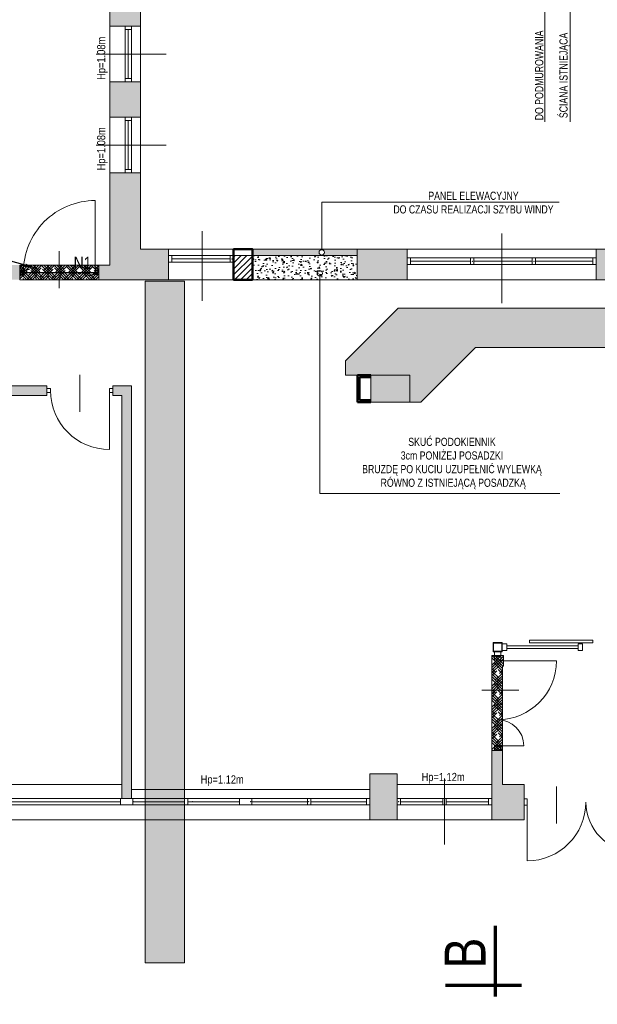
# Model space of a CAD drawing. Header units: millimetres. Extents: x 27795 to 53212, y -33906 to 41185.
# Tile 6 of 12: x 50746 to 51630, y -11858 to -10352. Entities that reach past the tile are written whole.
import ezdxf
from ezdxf import colors
from ezdxf.entities.mleader import LeaderData, LeaderLine
from ezdxf.math import Vec2, Vec3

# ---------------------------------------------------------------- set-up
doc = ezdxf.new("R2010")
doc.units = ezdxf.units.MM
doc.layers.get('0').update_dxf_attribs({"lineweight": 18})
doc.layers.get('Defpoints').update_dxf_attribs({"lineweight": 18})
for name, color, linetype, lineweight in [('BA_drz', 7, 'Continuous', 18), ('BA_txs', 2, 'Continuous', 18), ('Cienka', 7, 'Continuous', 18), ('PG_WIDOKOWE_CIENKIE', 1, 'Continuous', 18), ('PG_ŚCIANY_DZIAŁOWE', 3, 'Continuous', 18), ('Przemek_okna', 7, 'Continuous', 18), ('WYBURZENIA', 160, 'Continuous', 30)]:
    doc.layers.add(name, color=color, linetype=linetype, lineweight=lineweight)
doc.styles.add('BIKTS', font='bikromsw.shx', dxfattribs={"width": 0.85})
doc.styles.add('BIKWYM', font='BIKROMSW.SHX', dxfattribs={"width": 0.8})
doc.styles.get("Standard").update_dxf_attribs({"font": 'arial.ttf'})
pattern_1 = [(45, (48897.756, -11743.978), (6.061673, 10.102788), [45.72, -22.86]), (135, (48897.756, -11743.978), (6.061673, -10.102788), [45.72, -22.86])]

# ---------------------------------------------------------------- blocks, each defined once
blk = doc.blocks.new('jamb')
blk.add_lwpolyline([(-0.5, -0.5), (-0.5, 0.5), (0.5, 0.5), (0.5, -0.5)], close=True)
blk = doc.blocks.new('dr1h901')
at = {"color": 0}
blk.add_line((-0.5, 0), (-0.5, 1), dxfattribs=at)
blk.add_line((0, 0.362), (0, -0.266))
blk.add_arc((-0.5, 0), 1, 0, 90, dxfattribs=at)
blk = doc.blocks.new('A$C5416600d')
at = {"lineweight": 20}
for points in [[(0, 14), (14, 14), (14, 0), (0, 0)], [(0.8, 13.2), (13.2, 13.2), (13.2, 0.8), (0.8, 0.8)]]:
    blk.add_lwpolyline(points, close=True, dxfattribs=at)
blk = doc.blocks.new('A$C134dd6f3')
at = {"extrusion": (0, 0, -1)}
blk.add_line((55, 77.4), (55, 133.9), dxfattribs=at)
at = {"color": 0, "extrusion": (0, 0, -1)}
blk.add_line((0, 110), (0, 0), dxfattribs=at)
at = {"color": 0}
blk.add_arc((0, 110), 110, 270, 0, dxfattribs=at)
blk = doc.blocks.new('A$Cbebb417c')
at = {"true_color": 0xffffff}
h = blk.add_hatch(color=7, dxfattribs=at)
h.dxf.hatch_style = 1
h.paths.add_polyline_path([(0, 4200), (0, 0), (2970, 0), (2970, 4200)])
h.paths.add_polyline_path([(300, 100), (300, 4100), (2870, 4100), (2870, 100)], flags=16)

msp = doc.modelspace()

# ---------------------------------------------------------------- hatches: boundary and pattern name
at = {"true_color": 0x636466, "transparency": 33554610}
h = msp.add_hatch(dxfattribs=at)
h.set_pattern_fill('AR-CONC', color=251, scale=0.1)
h.paths.add_polyline_path([(51302.79, -9708.36), (51302.79, -9569.36), (51398.17, -9473.99), (51251.94, -9327.76), (51224.54, -9300.36), (51309.4, -9300.36), (51473.1, -9464.07), (52772.23, -9464.07), (52772.23, -9524.07), (52154.78, -9524.07), (52095.89, -9582.96), (52043.72, -9582.96), (52043.72, -9550.28), (52069.93, -9524.07), (51992.25, -9524.07), (51941.78, -9574.54), (51941.78, -9583.12), (51901.59, -9583.12), (51828.9, -9583.12), (51828.9, -10531.48), (52199.78, -10902.36), (52114.92, -10902.36), (52112.09, -10899.53), (52112.09, -10883.86), (52096.42, -10883.86), (51828.9, -10616.33), (51828.9, -10837.09), (51942.09, -10837.09), (51942.09, -10895.86), (51866.59, -10895.86), (51866.59, -10936.86), (51839.36, -10936.86), (51755.94, -10853.44), (51443.39, -10853.44), (51359.97, -10936.86), (51343.09, -10936.86), (51343.09, -10895.86), (51244.72, -10895.86), (51244.72, -10873.64), (51324.93, -10793.44), (51768.9, -10793.44), (51768.9, -9549.68), (51794.51, -9524.07), (51432.94, -9524.07), (51362.79, -9594.22), (51362.79, -9708.36)])
h = msp.add_hatch(dxfattribs=at)
h.set_pattern_fill('AR-CONC', color=251, scale=0.1)
h.set_pattern_definition([(50, (48897.756, -11743.978), (18.21847, -1.59391), [1.905, -20.955]), (355, (48897.756, -11743.978), (-3.52434, 19.10568), [1.524, -16.76406]), (100.45144, (48899.274, -11744.11), (14.69412, 17.51178), [1.619, -17.80902]), (46.1842, (48897.756, -11738.898), (27.1079, -4.20423), [2.8575, -31.4325]), (96.6356, (48900.015, -11739.248), (23.7404, 24.7426), [2.4285, -26.71356]), (351.1842, (48897.756, -11738.898), (23.7404, 24.7426), [2.286, -25.14597]), (21, (48900.296, -11740.168), (15.16144, -10.22652), [1.905, -20.955]), (326, (48900.296, -11740.168), (6.1802, 18.4188), [1.524, -16.764]), (71.45144, (48901.56, -11741.02), (21.34164, 8.19228), [1.619, -17.809]), (37.5, (48897.756, -11743.978), (0.30886, 8.455504), [0, -16.5608, 0, -17.018, 0, -16.8275]), (7.5, (48897.756, -11743.978), (6.681966, 10.018057), [0, -9.7028, 0, -16.1798, 0, -6.4135]), (327.5, (48892.092, -11743.978), (13.55906, -0.572874), [0, -6.35, 0, -19.812, 0, -26.289]), (317.5, (48889.552, -11743.978), (14.81292, 2.54265), [0, -8.255, 0, -13.1572, 0, -18.669])])
h.paths.add_polyline_path([(51102.09, -10712.86), (51262.59, -10712.86), (51262.59, -10749.86), (51102.09, -10749.86)])
h = msp.add_hatch(dxfattribs=at)
h.set_pattern_fill('AR-CONC', color=251, scale=0.1)
h.paths.add_polyline_path([(50937.87, -11794.99), (50997.87, -11794.99), (50997.87, -10751.69), (50937.87, -10751.69)])
at = {"layer": 'PG_WIDOKOWE_CIENKIE', "lineweight": 18}
h = msp.add_hatch(dxfattribs=at)
h.set_pattern_fill('LINE', scale=2, angle=45)
h.set_pattern_definition([(45, (3901.2527, 7731.366), (-4.4901281, 4.4901281), [])])
h.paths.add_polyline_path([(51102.09, -10712.86), (51073.09, -10712.86), (51073.09, -10749.86), (51102.09, -10749.86)])
at = {"layer": 'PG_ŚCIANY_DZIAŁOWE', "true_color": 0x939598, "transparency": 33554610}
h = msp.add_hatch(color=252, dxfattribs=at)
h.dxf.hatch_style = 1
h.paths.add_polyline_path([(50930.59, -10290.86), (50883.59, -10290.86), (50883.59, -10361.86), (50930.59, -10361.86)])
h = msp.add_hatch(color=252, dxfattribs=at)
h.dxf.hatch_style = 1
h.paths.add_polyline_path([(50883.59, -10501.11), (50930.59, -10501.11), (50930.59, -10446.86), (50883.59, -10446.86)])
h = msp.add_hatch(color=252, dxfattribs=at)
h.dxf.hatch_style = 1
h.paths.add_polyline_path([(50745.84, -10749.86), (50745.84, -10727.36), (50705.59, -10727.36), (50705.59, -10752.86), (50729.09, -10752.86), (50729.09, -10749.86)])
h.paths.add_polyline_path([(50866.84, -10727.36), (50866.84, -10749.86), (50971.59, -10749.86), (50973.59, -10749.86), (50973.59, -10702.86), (50930.59, -10702.86), (50930.59, -10586.11), (50883.59, -10586.11), (50883.59, -10727.36)])
h = msp.add_hatch(color=252, dxfattribs=at)
h.dxf.hatch_style = 1
h.paths.add_polyline_path([(51717.59, -10659.36), (51664.59, -10659.36), (51664.59, -10702.86), (51628.09, -10702.86), (51628.09, -10749.86), (51717.59, -10749.86)])
at = {"layer": 'PG_ŚCIANY_DZIAŁOWE', "lineweight": 20, "true_color": 0x939598, "transparency": 33554610}
h = msp.add_hatch(color=252, dxfattribs=at)
h.dxf.hatch_style = 1
edge = h.paths.add_edge_path()
edge.add_line((51262.59, -10712.86), (51262.59, -10702.86))
edge.add_line((51262.59, -10702.86), (51208.11, -10702.86))
edge.add_line((51208.11, -10702.86), (51208.11, -10703.72))
edge.add_arc((51208.11, -10707.89), 4.17, 0, 90, ccw=False)
edge.add_arc((51208.11, -10707.89), 4.17, -180, 0, ccw=False)
edge.add_arc((51208.11, -10707.89), 4.17, 90, 180, ccw=False)
edge.add_line((51208.11, -10703.72), (51208.11, -10702.86))
edge.add_line((51208.11, -10702.86), (51102.09, -10702.86))
edge.add_line((51102.09, -10702.86), (51102.09, -10712.86))
edge.add_line((51102.09, -10712.86), (51262.59, -10712.86))
at = {"layer": 'PG_ŚCIANY_DZIAŁOWE', "true_color": 0x939598, "transparency": 33554610}
h = msp.add_hatch(color=252, dxfattribs=at)
h.dxf.hatch_style = 1
h.paths.add_polyline_path([(51339.09, -10702.86), (51262.59, -10702.86), (51262.59, -10749.86), (51339.09, -10749.86)])
h = msp.add_hatch(color=252, dxfattribs=at)
h.dxf.hatch_style = 1
h.paths.add_polyline_path([(50657.59, -10951.36), (50728.09, -10951.36), (50728.09, -10926.86), (50787.59, -10926.86), (50787.59, -10911.86), (50729.09, -10911.86), (50729.09, -10903.86), (50705.59, -10903.86), (50705.59, -10906.36), (50657.59, -10906.36)])
h = msp.add_hatch(color=252, dxfattribs=at)
h.dxf.hatch_style = 1
h.paths.add_polyline_path([(51283.09, -10936.86), (51343.09, -10936.86), (51343.09, -10895.86), (51283.09, -10895.86)])
h = msp.add_hatch(color=252, dxfattribs=at)
h.dxf.hatch_style = 1
h.paths.add_polyline_path([(50917.09, -10911.86), (50888.59, -10911.86), (50888.59, -10926.86), (50902.09, -10926.86), (50902.09, -11543.36), (50917.09, -11543.36)])
h = msp.add_hatch(color=252, dxfattribs=at)
h.dxf.hatch_style = 1
h.paths.add_polyline_path([(51518.09, -11521.86), (51484.59, -11521.86), (51484.59, -11469.86), (51468.59, -11469.86), (51468.59, -11575.86), (51518.09, -11575.86)])
h = msp.add_hatch(color=252, dxfattribs=at)
h.dxf.hatch_style = 1
h.paths.add_polyline_path([(51281.59, -11575.86), (51323.59, -11575.86), (51323.59, -11505.86), (51281.59, -11505.86)])
at = {"layer": 'WYBURZENIA', "lineweight": 18, "true_color": 0x636466, "transparency": 33554674}
h = msp.add_hatch(dxfattribs=at)
h.set_pattern_fill('HOUND', color=251, scale=1.8, angle=45)
h.set_pattern_definition(pattern_1)
h.paths.add_polyline_path([(50745.84, -10727.36), (50866.84, -10727.36), (50866.84, -10749.86), (50745.84, -10749.86)])
h = msp.add_hatch(dxfattribs=at)
h.set_pattern_fill('HOUND', color=251, scale=1.8, angle=45)
h.set_pattern_definition(pattern_1)
h.paths.add_polyline_path([(51484.59, -11469.86), (51468.59, -11469.86), (51468.59, -11324.86), (51486.09, -11324.86), (51486.09, -11340.86), (51484.59, -11340.86)])

# ---------------------------------------------------------------- linework, layer by layer
for p, q in [((50883.59, -10727.36), (50883.59, -9914.86)), ((50930.59, -10702.86), (50930.59, -10003.36)), ((50930.59, -10361.86), (50883.59, -10361.86)), ((50907.09, -10361.86), (50907.09, -10446.86)), ((50917.09, -10361.86), (50917.09, -10446.86)), ((50917.09, -10362.36), (50917.09, -10446.36)), ((50907.09, -10366.86), (50917.09, -10366.86)), ((50912.09, -10366.86), (50912.09, -10441.86)), ((50930.59, -10446.86), (50883.59, -10446.86)), ((50907.09, -10441.86), (50917.09, -10441.86)), ((50930.59, -10501.11), (50883.59, -10501.11)), ((50907.09, -10501.11), (50907.09, -10586.11)), ((50907.09, -10506.11), (50917.09, -10506.11)), ((50912.09, -10506.11), (50912.09, -10581.11)), ((50917.09, -10501.11), (50917.09, -10586.11)), ((50917.09, -10585.36), (50917.09, -10501.86)), ((50930.59, -10586.11), (50883.59, -10586.11)), ((50907.09, -10581.11), (50917.09, -10581.11)), ((51208.11, -10630.91), (51571.71, -10630.91)), ((51208.11, -10703.72), (51208.11, -10630.91)), ((51664.59, -10702.86), (50930.59, -10702.86)), ((50973.59, -10749.86), (50973.59, -10702.86)), ((51262.59, -10749.86), (51262.59, -10702.86)), ((51339.09, -10749.86), (51339.09, -10702.86)), ((51628.09, -10749.86), (51628.09, -10702.86)), ((51073.09, -10712.86), (50973.59, -10712.86)), ((51073.09, -10722.86), (50973.59, -10722.86)), ((50978.59, -10722.86), (50978.59, -10712.86)), ((51068.09, -10717.86), (50978.59, -10717.86)), ((51068.09, -10712.86), (51068.09, -10722.86)), ((51073.09, -10712.86), (51073.09, -10722.86)), ((51628.09, -10716.36), (51339.09, -10716.36)), ((51344.09, -10726.36), (51344.09, -10716.36)), ((51435.92, -10721.36), (51344.09, -10721.36)), ((51435.92, -10716.36), (51435.92, -10726.36)), ((51440.92, -10716.36), (51440.92, -10726.36)), ((51530.26, -10721.36), (51440.92, -10721.36)), ((51530.26, -10721.36), (51440.92, -10721.36)), ((51530.26, -10716.36), (51530.26, -10726.36)), ((51535.26, -10716.36), (51535.26, -10726.36)), ((51623.09, -10721.36), (51535.26, -10721.36)), ((51623.09, -10726.36), (51623.09, -10716.36)), ((50745.84, -10749.86), (50745.84, -10727.36)), ((50745.84, -10746.61), (50745.84, -10730.61)), ((50883.59, -10727.36), (50866.84, -10727.36)), ((50866.84, -10749.86), (50866.84, -10727.36)), ((50866.84, -10746.61), (50866.84, -10730.61)), ((51628.09, -10726.36), (51339.09, -10726.36)), ((50883.59, -10749.86), (50866.84, -10749.86)), ((50883.59, -10749.86), (50971.59, -10749.86)), ((51717.59, -10749.86), (50971.59, -10749.86)), ((51205.11, -11076.63), (51205.11, -10744.11)), ((50787.59, -10911.86), (50729.09, -10911.86)), ((50787.59, -10911.86), (50787.59, -10926.86)), ((50917.09, -10911.86), (50888.59, -10911.86)), ((50888.59, -10911.86), (50888.59, -10926.86)), ((50917.09, -11543.36), (50917.09, -10911.86)), ((50787.59, -10926.86), (50728.09, -10926.86)), ((50902.09, -10926.86), (50888.59, -10926.86)), ((50902.09, -10926.86), (50902.09, -11543.36)), ((51205.11, -11076.63), (51572.3, -11076.63)), ((51468.59, -11469.86), (51468.59, -11575.86)), ((51484.59, -11469.86), (51484.59, -11521.86)), ((51323.59, -11505.86), (51281.59, -11505.86)), ((51281.59, -11505.86), (51281.59, -11575.86)), ((51323.59, -11505.86), (51323.59, -11575.86)), ((50902.09, -11521.86), (50724.59, -11521.86)), ((51468.59, -11521.86), (51323.59, -11521.86)), ((51518.09, -11521.86), (51484.59, -11521.86)), ((51518.09, -11521.86), (51518.09, -11575.86)), ((51281.59, -11529.86), (50917.09, -11529.86)), ((50919.09, -11543.36), (50724.59, -11543.36)), ((50724.59, -11553.36), (50919.09, -11553.36)), ((50729.59, -11548.36), (50900.09, -11548.36)), ((50900.09, -11543.36), (50900.09, -11553.36)), ((50917.09, -11553.36), (51281.59, -11553.36)), ((50919.09, -11543.36), (50919.09, -11553.36)), ((51281.59, -11543.36), (50919.09, -11543.36)), ((50998.09, -11548.36), (50919.09, -11548.36)), ((50998.09, -11543.36), (50998.09, -11553.36)), ((51003.09, -11543.36), (50998.09, -11543.36)), ((51003.09, -11543.36), (51003.09, -11553.36)), ((51082.09, -11548.36), (51003.09, -11548.36)), ((51082.09, -11543.36), (51082.09, -11553.36)), ((51101.09, -11543.36), (51101.09, -11553.36)), ((51186.34, -11548.36), (51101.09, -11548.36)), ((51186.34, -11543.36), (51186.34, -11553.36)), ((51191.34, -11543.36), (51186.34, -11543.36)), ((51191.34, -11543.36), (51191.34, -11553.36)), ((51276.59, -11548.36), (51191.34, -11548.36)), ((51276.59, -11543.36), (51276.59, -11553.36)), ((51281.59, -11543.36), (51281.59, -11553.36)), ((51281.59, -11543.36), (51281.59, -11553.36)), ((51323.59, -11543.36), (51323.59, -11553.36)), ((51323.59, -11543.36), (51323.59, -11553.36)), ((51468.59, -11543.36), (51323.59, -11543.36)), ((51323.59, -11553.36), (51468.59, -11553.36)), ((51328.59, -11543.36), (51328.59, -11553.36)), ((51393.59, -11548.36), (51328.59, -11548.36)), ((51393.59, -11553.36), (51393.59, -11543.36)), ((51398.59, -11553.36), (51398.59, -11543.36)), ((51463.59, -11548.36), (51398.59, -11548.36)), ((51463.59, -11543.36), (51463.59, -11553.36)), ((51468.59, -11543.36), (51468.59, -11553.36)), ((51522.34, -11543.86), (51518.09, -11543.86)), ((51522.34, -11553.86), (51518.09, -11553.86)), ((51522.34, -11543.86), (51522.34, -11553.86)), ((51522.34, -11548.86), (51522.34, -11638.86)), ((51612.51, -11553.86), (51612.2, -11553.86)), ((51518.09, -11575.86), (50057.09, -11575.86))]:
    msp.add_line(p, q)
at = {"lineweight": 20}
for p, q in [((51549.63, -10508.03), (51549.63, -10324.85)), ((51588.57, -10508.03), (51588.57, -10324.85)), ((50969.92, -10404.36), (50863.1, -10404.36)), ((50969.92, -10543.61), (50863.1, -10543.61)), ((51025.34, -10675.29), (51025.34, -10782.11)), ((51102.09, -10702.86), (51265.59, -10702.86)), ((51073.09, -10712.86), (51102.09, -10712.86)), ((51073.09, -10749.86), (51073.09, -10725.86)), ((51102.09, -10712.86), (51262.59, -10712.86)), ((51283.09, -10936.86), (51283.09, -10895.86)), ((51283.09, -10895.86), (51343.09, -10895.86)), ((51343.09, -10936.86), (51343.09, -10895.86)), ((51283.09, -10936.86), (51343.09, -10936.86)), ((51484.34, -11306.86), (51491.34, -11306.86)), ((51484.34, -11306.86), (51491.34, -11306.86)), ((51491.34, -11306.86), (51491.34, -11316.86)), ((51491.34, -11309.86), (51600.34, -11309.86)), ((51525.96, -11301.33), (51622.96, -11301.33)), ((51525.96, -11305.33), (51525.96, -11301.33)), ((51525.96, -11305.33), (51622.96, -11305.33)), ((51600.34, -11306.86), (51607.34, -11306.86)), ((51600.34, -11306.86), (51600.34, -11316.86)), ((51607.34, -11306.86), (51607.34, -11316.86)), ((51622.96, -11305.33), (51622.96, -11301.33)), ((51472.34, -11318.86), (51472.34, -11325.86)), ((51472.34, -11318.86), (51482.34, -11318.86)), ((51472.34, -11325.86), (51472.34, -11332.86)), ((51472.34, -11325.86), (51482.34, -11325.86)), ((51482.34, -11325.86), (51472.34, -11325.86)), ((51482.34, -11318.86), (51482.34, -11325.86)), ((51482.34, -11325.86), (51482.34, -11332.86)), ((51484.34, -11316.86), (51491.34, -11316.86)), ((51491.34, -11313.86), (51600.34, -11313.86)), ((51600.34, -11316.86), (51607.34, -11316.86)), ((51482.34, -11332.86), (51472.34, -11332.86)), ((51477.34, -11332.86), (51557.34, -11332.86)), ((51482.34, -11462.86), (51472.34, -11462.86)), ((51472.34, -11462.86), (51472.34, -11469.86)), ((51477.34, -11462.86), (51517.34, -11462.86)), ((51482.34, -11462.86), (51482.34, -11469.86)), ((51484.59, -11469.86), (51468.59, -11469.86)), ((51482.34, -11469.86), (51472.34, -11469.86)), ((51396.09, -11613.73), (51396.09, -11512.68))]:
    msp.add_line(p, q, dxfattribs=at)
for centre in [(51208.11, -10707.89), (51208.11, -10707.89), (51205.11, -10739.94)]:
    msp.add_circle(centre, 4.17, dxfattribs=at)
msp.add_arc((51688.34, -11548.86), 76, 180, 269.21452)
for p in [(51070.59, -10717.86), (51070.59, -10717.86), (51070.59, -10717.86), (51070.59, -10717.86), (51438.42, -10721.36), (51438.42, -10721.36), (51438.42, -10721.36), (51532.76, -10721.36), (51532.76, -10721.36), (51532.76, -10721.36), (50919.59, -11548.36), (51010.72, -11548.36), (51010.72, -11548.36), (51010.72, -11548.36), (51010.72, -11548.36), (51010.72, -11548.36), (51099.34, -11548.36), (51099.34, -11548.36), (51099.34, -11548.36), (51099.34, -11548.36), (51099.34, -11548.36), (51187.97, -11548.36), (51187.97, -11548.36), (51187.97, -11548.36), (51187.97, -11548.36), (51187.97, -11548.36), (51326.09, -11548.36)]:
    msp.add_point(p)
at = {"layer": 'Cienka'}
msp.add_arc((51477.34, -11462.86), 40, 0, 90, dxfattribs=at)
at = {"layer": 'Defpoints', "color": 6, "lineweight": 20}
for p, q in [((51486.09, -11324.86), (51468.59, -11324.86)), ((51468.59, -11324.86), (51468.59, -11469.86)), ((51486.09, -11324.86), (51486.09, -11340.86)), ((51486.09, -11340.86), (51484.59, -11340.86)), ((51484.59, -11340.86), (51484.59, -11469.86))]:
    msp.add_line(p, q, dxfattribs=at)
for points in [[(51828.9, -9583.12), (51828.9, -10531.48), (52199.78, -10902.36), (52114.92, -10902.36), (52112.09, -10899.53), (52112.09, -10883.86), (52096.42, -10883.86), (51828.9, -10616.33), (51828.9, -10837.09), (51942.09, -10837.09), (51942.09, -10895.86), (51866.59, -10895.86), (51866.59, -10936.86), (51839.36, -10936.86), (51755.94, -10853.44), (51443.39, -10853.44), (51359.97, -10936.86), (51343.09, -10936.86), (51343.09, -10895.86), (51244.72, -10895.86), (51244.72, -10873.64), (51324.93, -10793.44), (51768.9, -10793.44), (51768.9, -9549.68)], [(50937.87, -11794.99), (50997.87, -11794.99), (50997.87, -10751.69), (50937.87, -10751.69), (50937.87, -11794.99)], [(51484.59, -11469.86), (51468.59, -11469.86), (51468.59, -11324.86), (51486.09, -11324.86), (51486.09, -11340.86), (51484.59, -11340.86), (51484.59, -11469.86)]]:
    msp.add_lwpolyline(points, dxfattribs=at)
msp.add_lwpolyline([(50745.84, -10727.36), (50866.84, -10727.36), (50866.84, -10749.86), (50745.84, -10749.86)], close=True, dxfattribs=at)
at = {"layer": 'PG_WIDOKOWE_CIENKIE', "color": 18, "lineweight": 50, "true_color": 0x000000}
for p, q in [((51073.09, -10749.86), (51073.09, -10702.86)), ((51073.09, -10702.86), (51102.09, -10702.86)), ((51102.09, -10702.86), (51102.09, -10749.86)), ((51102.09, -10749.86), (51073.09, -10749.86)), ((51263.09, -10936.86), (51263.09, -10895.86)), ((51283.09, -10895.86), (51263.09, -10895.86)), ((51266.09, -10933.86), (51266.09, -10898.86)), ((51283.09, -10898.86), (51266.09, -10898.86)), ((51283.09, -10933.86), (51266.09, -10933.86)), ((51283.09, -10936.86), (51263.09, -10936.86))]:
    msp.add_line(p, q, dxfattribs=at)
at = {"layer": 'PG_WIDOKOWE_CIENKIE', "color": 18, "lineweight": 70, "true_color": 0x000000}
for p, q in [((51473.83, -11846.3), (51473.83, -11738.3)), ((51397.33, -11828.8), (51513.83, -11828.8))]:
    msp.add_line(p, q, dxfattribs=at)
at = {"layer": 'PG_WIDOKOWE_CIENKIE', "color": 18, "lineweight": 50, "true_color": 0x000000}
msp.add_lwpolyline([(51073.09, -10702.86), (51102.09, -10702.86), (51102.09, -10749.86), (51073.09, -10749.86)], close=True, dxfattribs=at)
at = {"layer": 'Przemek_okna', "lineweight": 20}
msp.add_line((51483.59, -10678.79), (51483.59, -10785.61), dxfattribs=at)
at = {"layer": 'WYBURZENIA', "color": 7}
for p, q in [((50760.84, -10733.61), (50745.84, -10738.61)), ((50745.84, -10738.61), (50866.84, -10738.61)), ((50851.84, -10743.61), (50866.84, -10738.61))]:
    msp.add_line(p, q, dxfattribs=at)

# ---------------------------------------------------------------- block references
at = {"color": 51, "true_color": 0xf7f281, "xscale": 1.1, "yscale": 1.1, "zscale": 1.1}
msp.add_blockref('A$Cbebb417c', (49630.07, -12882.68), dxfattribs=at)
at = {"lineweight": 20, "rotation": 180}
msp.add_blockref('A$C134dd6f3', (50861.34, -10628.61), dxfattribs=at)
at = {"lineweight": 20}
msp.add_blockref('A$C5416600d', (51470.34, -11318.86), dxfattribs=at)
at = {"layer": 'BA_drz', "color": 18, "true_color": 0x000000, "xscale": -5.5, "yscale": 5.999999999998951, "zscale": 5.5}
for p in [(50748.59, -10738.61), (50864.09, -10738.61), (50790.34, -10919.36), (50885.84, -10919.36)]:
    msp.add_blockref('jamb', p, dxfattribs=at)
at = {"layer": 'BA_drz', "color": 18, "true_color": 0x000000, "yscale": 90, "zscale": -90}
for p, xscale, rotation in [((50838.09, -10919.36), 90, 180), ((51477.34, -11377.86), 90, 269.9999999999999), ((51567.34, -11548.86), -90, 180)]:
    msp.add_blockref('dr1h901', p, dxfattribs=dict(at, xscale=xscale, rotation=rotation))

# ---------------------------------------------------------------- texts
at = {"layer": 'BA_txs', "color": 18, "true_color": 0x000000, "style": 'BIKTS', "width": 0.85}
for s, height, p in [('Hp=1.08m', 12.5, (50876.79, -10443.88)), ('Hp=1.08m', 12.5, (50876.79, -10582.45)), ('B', 62.5, (51458.83, -11803.72))]:
    msp.add_text(s, height=height, rotation=90, dxfattribs=at).set_placement(p)
for p in [(51022.8, -11520.5), (51360.89, -11516.79)]:
    msp.add_text('Hp=1.12m', height=12.5, dxfattribs=at).set_placement(p)
at = {"layer": 'BA_txs', "color": 7, "insert": (50828.47, -10714.62), "char_height": 18.75, "width": 1587.5053, "attachment_point": 1, "style": 'BIKTS'}
msp.add_mtext('N1', dxfattribs=at)
at = {"layer": 'Cienka', "color": 7, "lineweight": 0, "char_height": 12.5, "attachment_point": 5, "rotation": 90, "style": 'BIKWYM'}
for s, insert in [('\\A1;DO PODMUROWANIA', (51541.05, -10437.14)), ('\\A1;ŚCIANA ISTNIEJĄCA', (51579.99, -10437.14))]:
    msp.add_mtext(s, dxfattribs=dict(at, insert=insert))
at = {"layer": 'Cienka', "color": 7, "lineweight": 0, "char_height": 12.5, "attachment_point": 5, "style": 'BIKWYM'}
for s, insert in [('\\A1;PANEL ELEWACYJNY\\PDO CZASU REALIZACJI SZYBU WINDY', (51440.32, -10631.75)), ('\\A1;SKUĆ PODOKIENNIK\\P3cm PONIŻEJ POSADZKI\\PBRUZDĘ PO KUCIU UZUPEŁNIĆ WYLEWKĄ\\P RÓWNO Z ISTNIEJĄCĄ POSADZKĄ', (51407.43, -11030.88))]:
    msp.add_mtext(s, dxfattribs=dict(at, insert=insert))

# ---------------------------------------------------------------- leaders
at = {"layer": 'Cienka'}
ml = msp.add_multileader_mtext('Standard', dxfattribs=at)
ml.set_content('', color=256)
ml.set_leader_properties()
ml.build(insert=Vec2(0, 0))
ml.multileader.update_dxf_attribs({"arrow_head_size": 16, "scale": 4})
ctx = ml.context
ctx.base_point, ctx.scale, ctx.char_height, ctx.arrow_head_size, ctx.landing_gap_size, ctx.plane_origin = Vec3(50260.94, -10682.46), 4, 16, 16, 8, Vec3(50720.94, -10790.14)
ctx.text_align_type = 2
notes = []
notes.append((ctx, [(0, (1, 1, 0), (50592.74, -10682.46), (-1, 0), 315.8, [(0, [(50769.84, -10731.83)], 0, [])])]))
ctx.mtext.insert, ctx.mtext.alignment, ctx.mtext.flow_direction = Vec3(50268.94, -10674.46), 3, 5
for ctx, leaders in notes:
    for number, flags, end, landing, length, lines in leaders:
        leader = LeaderData()
        leader.index, (leader.has_last_leader_line, leader.has_dogleg_vector, leader.attachment_direction) = number, flags
        leader.last_leader_point, leader.dogleg_vector, leader.dogleg_length = Vec3(end), Vec3(landing), length
        for number, points, colour, breaks in lines:
            line = LeaderLine()
            line.index, line.vertices, line.color, line.breaks = number, Vec3.list(points), colors.encode_raw_color(colour), breaks
            leader.lines.append(line)
        ctx.leaders.append(leader)

doc.saveas('drawing.dxf')
